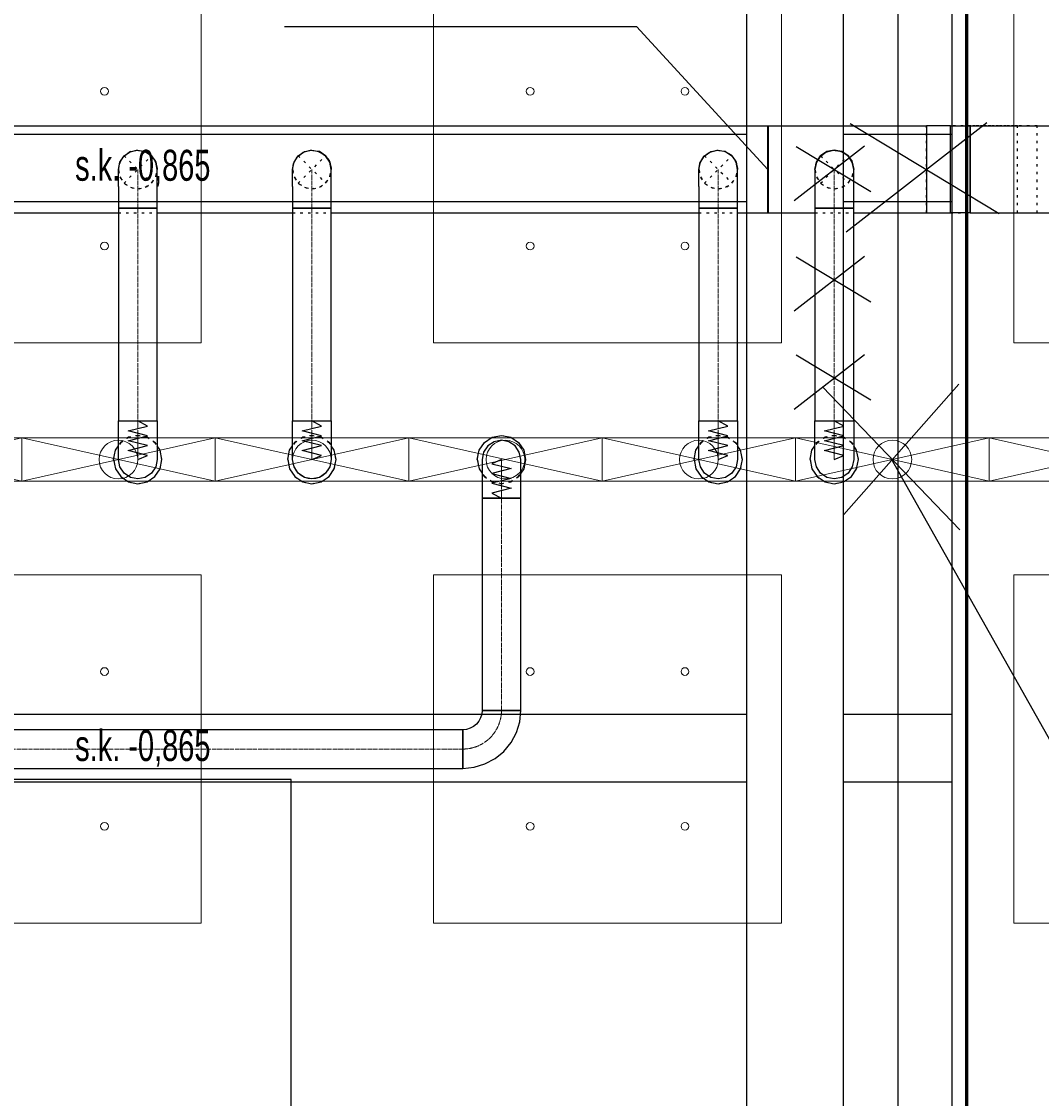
# Model space of a CAD drawing. Header units: centimetres. Extents: x -228435 to 46820, y -89367 to 152985.
# Tile 220 of 256: x -27069 to -21797, y 58693 to 64261. Entities that reach past the tile are written whole.
import ezdxf

# ---------------------------------------------------------------- set-up
doc = ezdxf.new("R2010")
doc.units = ezdxf.units.CM
doc.header["$LTSCALE"] = 50
doc.header["$PDMODE"] = 35
doc.header["$PDSIZE"] = 0.1
for name, pattern in [('CADVENT_CENTERLINE', [9.9, 7.4, -1, 0.5, -1]), ('CADVENT_HIDDEN', [0.8, 0.25, -0.55]), ('Kondygnacja  -0_5$0$HIDDEN', [9.525, 6.35, -3.175]), ('Kondygnacja  -0_5$0$HIDDEN2', [4.7625, 3.175, -1.5875]), ('Osie rzutów$0$DASHDOT2', [12.7, 6.35, -3.175, 0, -3.175])]:
    doc.linetypes.add(name, pattern=pattern)
doc.layers.get('0').update_dxf_attribs({"color": 8})
doc.layers.get('DEFPOINTS').update_dxf_attribs({"color": 8})
for name, color, linetype in [('01-103-Went PP_poziom-0_5$0$L_Nawiew', 250, 'Continuous'), ('bgde-nawiewDETAILS', 1, 'Continuous'), ('bgde-nawiewEXP', 250, 'Continuous'), ('bgde-nawiewHIDDEN', 250, 'Continuous'), ('IS_zmiany 2024', 3, 'Continuous'), ('Kondygnacja  -0_5$0$ARCH_KONSTR_POWYŻEJ RZUTU', 8, 'Kondygnacja  -0_5$0$HIDDEN'), ('Kondygnacja  -0_5$0$ARCH_KONSTR_POWYŻEJ RZUTU_IST', 8, 'Kondygnacja  -0_5$0$HIDDEN2'), ('Osie rzutów$0$ARCH_INFO_OSIE_IST', 8, 'Osie rzutów$0$DASHDOT2'), ('Osie rzutów$0$ARCH_INFO_OSIE_OPISY_IST', 8, 'Continuous')]:
    doc.layers.add(name, color=color, linetype=linetype)
for name, color, linetype, lineweight in [('bgde-nawiewCEN', 7, 'Continuous', 13), ('bgde_nawiewnik', 11, 'Continuous', 5), ('Kondygnacja  -0_5$0$ARCH_INFO_WYMIARY', 8, 'Continuous', 9), ('SU Lampy kwadratowe  -05$0$ARCH_SUFITY_PODWIESZANE', 8, 'Continuous', 9)]:
    doc.layers.add(name, color=color, linetype=linetype, lineweight=lineweight)
doc.styles.add('Kondygnacja  -0_5$0$BIKTS', font='bikromsw.shx', dxfattribs={"width": 0.8})
doc.styles.add('Kondygnacja  -0_5$0$Romans', font='Romans.shx', dxfattribs={"width": 0.7})
doc.dimstyles.new('Kondygnacja  -0_5$0$Wymiary 1-100', dxfattribs={"dimtxt": 12, "dimasz": 10, "dimexe": 5, "dimexo": 0, "dimgap": 4, "dimtad": 1, "dimrnd": 0.5, "dimzin": 12, "dimdsep": 46, "dimtxsty": 'Kondygnacja  -0_5$0$Romans', "dimblk": 'Kondygnacja  -0_5$0$_Oblique', "dimcen": 10, "dimdle": 10, "dimclrt": 55, "dimazin": 0, "dimtfac": 1, "dimtmove": 1, "dimatfit": 3, "dimfxl": 8, "dimfxlon": 1, "dimtolj": 1, "dimtzin": 0, "dimarcsym": 0})

# ---------------------------------------------------------------- blocks, each defined once
blk = doc.blocks.new('Osie rzutów')
at = {"layer": 'Osie rzutów$0$ARCH_INFO_OSIE_IST', "ltscale": 10}
for p, q in [((9860, 12510), (9860, 4623.26)), ((4436.04, 10400), (13655, 10400))]:
    blk.add_line(p, q, dxfattribs=at)
blk = doc.blocks.new('SU Lampy kwadratowe  -05$0$moduł sufitu')
at = {"layer": 'SU Lampy kwadratowe  -05$0$ARCH_SUFITY_PODWIESZANE'}
for points in [[(60, -60), (240, -60), (240, -240), (60, -240)], [(360, -60), (540, -60), (540, -240), (360, -240)], [(60, -360), (240, -360), (240, -540), (60, -540)], [(360, -360), (540, -360), (540, -540), (360, -540)]]:
    blk.add_lwpolyline(points, close=True, dxfattribs=at)
for centre in [(110, -110), (190, -110), (410, -110), (490, -110), (110, -190), (190, -190), (410, -190), (490, -190), (110, -410), (190, -410), (410, -410), (490, -410), (110, -490), (190, -490), (410, -490), (490, -490)]:
    blk.add_circle(centre, 2, dxfattribs=at)
blk = doc.blocks.new('SU Lampy kwadratowe  -05')
at = {"layer": 'SU Lampy kwadratowe  -05$0$ARCH_SUFITY_PODWIESZANE'}
for p in [(9260, 11000), (9860, 11000)]:
    blk.add_blockref('SU Lampy kwadratowe  -05$0$moduł sufitu', p, dxfattribs=at)
blk = doc.blocks.new('Kondygnacja  -0_5$0$konstrukcja istniejąca -0.5')
at = {"layer": 'Kondygnacja  -0_5$0$ARCH_KONSTR_POWYŻEJ RZUTU_IST', "ltscale": 10}
for points in [[(9782, 9825), (9782, 10975)], [(9832, 9825), (9832, 10975)], [(9888, 10975), (9888, 9825)], [(8738, 10567.89), (9782, 10567.89)], [(9832, 10567.89), (9888, 10567.89)], [(9782, 10532.89), (8738, 10532.89)], [(9888, 10532.89), (9832, 10532.89)]]:
    blk.add_lwpolyline(points, dxfattribs=at)
at = {"layer": 'Kondygnacja  -0_5$0$ARCH_KONSTR_POWYŻEJ RZUTU_IST', "ltscale": 10, "elevation": 0}
for points in [[(8738, 10867.89), (9782, 10867.89)], [(9832, 10867.89), (9888, 10867.89)], [(9782, 10832.89), (8738, 10832.89)], [(9888, 10832.89), (9832, 10832.89)]]:
    blk.add_lwpolyline(points, dxfattribs=at)
at = {"layer": 'Kondygnacja  -0_5$0$ARCH_KONSTR_POWYŻEJ RZUTU_IST', "style": 'Kondygnacja  -0_5$0$BIKTS', "width": 0.7}
for p in [(9434.83, 10843.75), (9434.84, 10543.75)]:
    blk.add_text('s.k. -0,865', height=16, dxfattribs=at).set_placement(p)
blk = doc.blocks.new('Kondygnacja  -0_5$0$_Oblique')
at = {"color": 0, "linetype": 'ByBlock', "lineweight": -2}
blk.add_line((-0.5, -0.5), (0.5, 0.5), dxfattribs=at)
blk = doc.blocks.new('*D179')
at = {"layer": 'DEFPOINTS', "color": 0}
for p in [(-24020, 81900), (-25165.6, 12687.8), (-24020, 12492.9)]:
    blk.add_point(p, dxfattribs=at)
at = {"layer": 'Kondygnacja  -0_5$0$ARCH_INFO_WYMIARY', "color": 0, "lineweight": -2}
for p, q in [((-25175.6, 12492.9), (-24010, 12492.9)), ((-25165.6, 12500.9), (-25165.6, 12487.9)), ((-24020, 12500.9), (-24020, 12487.9))]:
    blk.add_line(p, q, dxfattribs=at)
at = {"layer": 'Kondygnacja  -0_5$0$ARCH_INFO_WYMIARY', "color": 0, "lineweight": -2, "xscale": 10, "yscale": 10, "zscale": 10, "rotation": 180}
blk.add_blockref('Kondygnacja  -0_5$0$_Oblique', (-25165.6, 12492.9), dxfattribs=at)
at = {"layer": 'Kondygnacja  -0_5$0$ARCH_INFO_WYMIARY', "color": 0, "lineweight": -2, "xscale": 10, "yscale": 10, "zscale": 10}
blk.add_blockref('Kondygnacja  -0_5$0$_Oblique', (-24020, 12492.9), dxfattribs=at)
at = {"layer": 'Kondygnacja  -0_5$0$ARCH_INFO_WYMIARY', "color": 55, "insert": (-24592.8, 12502.9), "char_height": 12, "attachment_point": 5, "style": 'Kondygnacja  -0_5$0$Romans'}
blk.add_mtext('\\A1;1145.5', dxfattribs=at)
blk = doc.blocks.new('*D212')
at = {"layer": 'DEFPOINTS', "color": 0}
for p in [(-30586.3, 81900), (-30681.1, 12489.5), (9064, 12489.5)]:
    blk.add_point(p, dxfattribs=at)
at = {"layer": 'Kondygnacja  -0_5$0$ARCH_INFO_WYMIARY', "color": 0, "lineweight": -2}
for p, q in [((-30681.1, 81910), (-30681.1, 12479.5)), ((-30673.1, 81900), (-30686.1, 81900)), ((-30673.1, 12489.5), (-30686.1, 12489.5))]:
    blk.add_line(p, q, dxfattribs=at)
at = {"layer": 'Kondygnacja  -0_5$0$ARCH_INFO_WYMIARY', "color": 0, "lineweight": -2, "xscale": 10, "yscale": 10, "zscale": 10}
for p, rotation in [((-30681.1, 81900), 90), ((-30681.1, 12489.5), 270)]:
    blk.add_blockref('Kondygnacja  -0_5$0$_Oblique', p, dxfattribs=dict(at, rotation=rotation))
at = {"layer": 'Kondygnacja  -0_5$0$ARCH_INFO_WYMIARY', "color": 55, "insert": (-30691.1, 47194.8), "char_height": 12, "attachment_point": 5, "rotation": 90, "style": 'Kondygnacja  -0_5$0$Romans'}
blk.add_mtext('\\A1;69410.5', dxfattribs=at)
blk = doc.blocks.new('*D218')
at = {"layer": 'DEFPOINTS', "color": 0}
for p in [(-29180, 78695), (-24020, 12369.5), (-24020, 12070.3)]:
    blk.add_point(p, dxfattribs=at)
at = {"layer": 'Kondygnacja  -0_5$0$ARCH_INFO_WYMIARY', "color": 0, "lineweight": -2}
for p, q in [((-29190, 12070.3), (-24010, 12070.3)), ((-29180, 12078.3), (-29180, 12065.3)), ((-24020, 12078.3), (-24020, 12065.3))]:
    blk.add_line(p, q, dxfattribs=at)
at = {"layer": 'Kondygnacja  -0_5$0$ARCH_INFO_WYMIARY', "color": 0, "lineweight": -2, "xscale": 10, "yscale": 10, "zscale": 10, "rotation": 180}
blk.add_blockref('Kondygnacja  -0_5$0$_Oblique', (-29180, 12070.3), dxfattribs=at)
at = {"layer": 'Kondygnacja  -0_5$0$ARCH_INFO_WYMIARY', "color": 0, "lineweight": -2, "xscale": 10, "yscale": 10, "zscale": 10}
blk.add_blockref('Kondygnacja  -0_5$0$_Oblique', (-24020, 12070.3), dxfattribs=at)
at = {"layer": 'Kondygnacja  -0_5$0$ARCH_INFO_WYMIARY', "color": 55, "insert": (-26600, 12080.3), "char_height": 12, "attachment_point": 5, "style": 'Kondygnacja  -0_5$0$Romans'}
blk.add_mtext('\\A1;5160', dxfattribs=at)
blk = doc.blocks.new('A$C066D7839')
at = {"layer": 'bgde_nawiewnik'}
for p, q in [((-50, -11.15), (-50, 11.15)), ((-50, 11.15), (50, 11.15)), ((-50, -11.15), (50, 11.15)), ((50, -11.15), (-50, 11.15)), ((50, 11.15), (50, -11.15)), ((50, -11.15), (-50, -11.15))]:
    blk.add_line(p, q, dxfattribs=at)
blk.add_circle((0, 0), 10, dxfattribs=at)

msp = doc.modelspace()

# ---------------------------------------------------------------- linework, layer by layer
at = {"layer": 'bgde-nawiewCEN', "linetype": 'CADVENT_CENTERLINE', "ltscale": 0.06}
for p, q in [((-26467.838, 63296.017), (-26467.838, 63496.017)), ((-25567.838, 63296.017), (-25567.838, 63496.017)), ((-23467.838, 63296.017), (-23467.838, 63496.017)), ((-22867.838, 63296.017), (-22867.838, 63496.017)), ((-26467.838, 63296.017), (-26467.838, 62196.041)), ((-25567.838, 63296.017), (-25567.838, 62196.041)), ((-23467.838, 63296.017), (-23467.838, 62196.041)), ((-22867.838, 63296.017), (-22867.838, 62196.041)), ((-26467.838, 62196.041), (-26467.838, 62177.345)), ((-25567.838, 62196.041), (-25567.838, 62177.345)), ((-23467.838, 62196.041), (-23467.838, 62177.345)), ((-22867.838, 62196.041), (-22867.838, 62177.345)), ((-26467.838, 62177.345), (-26467.838, 62126.234)), ((-25567.838, 62177.345), (-25567.838, 62126.234)), ((-23467.838, 62177.345), (-23467.838, 62126.234)), ((-22867.838, 62177.345), (-22867.838, 62126.234)), ((-26467.838, 62126.234), (-26467.838, 62098.441)), ((-26467.838, 62098.441), (-26467.838, 62074.915)), ((-25567.838, 62126.234), (-25567.838, 62098.441)), ((-25567.838, 62098.441), (-25567.838, 62074.915)), ((-23467.838, 62126.234), (-23467.838, 62098.441)), ((-23467.838, 62098.441), (-23467.838, 62074.915)), ((-22867.838, 62126.234), (-22867.838, 62098.441)), ((-22867.838, 62098.441), (-22867.838, 62074.915)), ((-26467.838, 62074.915), (-26467.838, 62055.3)), ((-26467.838, 62055.3), (-26467.838, 62039.241)), ((-26467.838, 62039.241), (-26467.838, 62026.382)), ((-26467.838, 62026.382), (-26467.838, 62016.367)), ((-25567.838, 62074.915), (-25567.838, 62055.3)), ((-25567.838, 62055.3), (-25567.838, 62039.241)), ((-25567.838, 62039.241), (-25567.838, 62026.382)), ((-25567.838, 62026.382), (-25567.838, 62016.367)), ((-23467.838, 62074.915), (-23467.838, 62055.3)), ((-23467.838, 62055.3), (-23467.838, 62039.241)), ((-23467.838, 62039.241), (-23467.838, 62026.382)), ((-23467.838, 62026.382), (-23467.838, 62016.367)), ((-22867.838, 62074.915), (-22867.838, 62055.3)), ((-22867.838, 62055.3), (-22867.838, 62039.241)), ((-22867.838, 62039.241), (-22867.838, 62026.382)), ((-22867.838, 62026.382), (-22867.838, 62016.367)), ((-26467.838, 62016.367), (-26467.838, 62008.841)), ((-26467.838, 62008.841), (-26467.838, 62003.448)), ((-26467.838, 62003.448), (-26467.838, 61999.834)), ((-26467.838, 61999.834), (-26467.838, 61997.641)), ((-26467.838, 61997.641), (-26467.838, 61996.515)), ((-26467.838, 61996.515), (-26467.838, 61996.041)), ((-25567.838, 62016.367), (-25567.838, 62008.841)), ((-25567.838, 62008.841), (-25567.838, 62003.448)), ((-25567.838, 62003.448), (-25567.838, 61999.834)), ((-25567.838, 61999.834), (-25567.838, 61997.641)), ((-25567.838, 61997.641), (-25567.838, 61996.515)), ((-25567.838, 61996.515), (-25567.838, 61996.041)), ((-24588.289, 61995.567), (-24588.289, 61996.041)), ((-24588.289, 61994.441), (-24588.289, 61995.567)), ((-24588.289, 61992.248), (-24588.289, 61994.441)), ((-24588.289, 61988.634), (-24588.289, 61992.248)), ((-24588.289, 61983.241), (-24588.289, 61988.634)), ((-24588.289, 61975.715), (-24588.289, 61983.241)), ((-24588.289, 61965.7), (-24588.289, 61975.715)), ((-23467.838, 62016.367), (-23467.838, 62008.841)), ((-23467.838, 62008.841), (-23467.838, 62003.448)), ((-23467.838, 62003.448), (-23467.838, 61999.834)), ((-23467.838, 61999.834), (-23467.838, 61997.641)), ((-23467.838, 61997.641), (-23467.838, 61996.515)), ((-23467.838, 61996.515), (-23467.838, 61996.041)), ((-22867.838, 62016.367), (-22867.838, 62008.841)), ((-22867.838, 62008.841), (-22867.838, 62003.448)), ((-22867.838, 62003.448), (-22867.838, 61999.834)), ((-22867.838, 61999.834), (-22867.838, 61997.641)), ((-22867.838, 61997.641), (-22867.838, 61996.515)), ((-22867.838, 61996.515), (-22867.838, 61996.041)), ((-24588.289, 61952.841), (-24588.289, 61965.7)), ((-24588.289, 61936.782), (-24588.289, 61952.841)), ((-24588.289, 61917.167), (-24588.289, 61936.782)), ((-24588.289, 61893.641), (-24588.289, 61917.167)), ((-24588.289, 61865.848), (-24588.289, 61893.641)), ((-24588.289, 61814.737), (-24588.289, 61865.848)), ((-24588.289, 61796.041), (-24588.289, 61814.737)), ((-24588.289, 60699.264), (-24588.289, 61796.041)), ((-27330.534, 60499.264), (-24788.289, 60499.264))]:
    msp.add_line(p, q, dxfattribs=at)
msp.add_arc((-24788.289, 60699.264), 200, 270, 0, dxfattribs=at)
at = {"layer": 'bgde-nawiewDETAILS', "linetype": 'CADVENT_HIDDEN'}
for p, q in [((-26538.549, 63425.306), (-26397.127, 63566.728)), ((-26538.549, 63566.728), (-26397.127, 63425.306)), ((-25638.549, 63425.306), (-25497.127, 63566.728)), ((-25638.549, 63566.728), (-25497.127, 63425.306)), ((-23538.549, 63425.306), (-23397.127, 63566.728)), ((-23538.549, 63566.728), (-23397.127, 63425.306)), ((-22938.549, 63425.306), (-22797.127, 63566.728)), ((-22938.549, 63566.728), (-22797.127, 63425.306))]:
    msp.add_line(p, q, dxfattribs=at)
at = {"layer": 'bgde-nawiewEXP', "linetype": 'Continuous'}
for points in [[(-38633.507, 63721.017), (-22392.063, 63721.017), (-22392.063, 63271.017), (-22392.063, 63271.017), (-22267.96, 63271.017), (-22267.96, 63721.017), (-22392.063, 63721.017)], [(-22165.943, 63271.017), (-20720.855, 63271.017), (-20720.855, 63721.017), (-21695.43, 63721.017), (-21695.43, 63271.017)], [(-22165.943, 63271.017), (-22165.943, 63721.017), (-21695.43, 63721.017)], [(-26560.226, 63534.285), (-26538.549, 63566.728), (-26506.106, 63588.405), (-26510.337, 63585.578)], [(-26534.543, 63568.387), (-26512.658, 63585.41), (-26475.037, 63595.757), (-26469.988, 63595.127)], [(-26506.106, 63588.405), (-26467.838, 63596.017), (-26440.645, 63590.608)], [(-26506.106, 63588.405), (-26467.838, 63596.017), (-26429.57, 63588.405), (-26434.56, 63589.398)], [(-26463.832, 63594.357), (-26436.32, 63590.92), (-26402.401, 63571.634), (-26399.277, 63567.618)], [(-26429.57, 63588.405), (-26397.127, 63566.728), (-26381.724, 63543.674)], [(-26429.57, 63588.405), (-26397.127, 63566.728), (-26375.45, 63534.285), (-26367.838, 63496.017)], [(-25667.838, 63407.131), (-25667.838, 63296.017), (-25467.838, 63296.017), (-25467.838, 63496.017), (-25475.45, 63534.285), (-25497.127, 63566.728), (-25529.57, 63588.405)], [(-25638.549, 63566.728), (-25606.106, 63588.405), (-25567.838, 63596.017), (-25529.57, 63588.405), (-25535.019, 63589.489)], [(-25634.37, 63568.458), (-25613.23, 63585.121), (-25575.676, 63595.709), (-25570.159, 63595.056)], [(-25610.726, 63585.318), (-25606.106, 63588.405), (-25567.838, 63596.017), (-25541.438, 63590.766)], [(-25563.659, 63594.286), (-25536.929, 63591.12), (-25502.887, 63572.052), (-25499.448, 63567.689)], [(-25529.57, 63588.405), (-25497.127, 63566.728), (-25482.173, 63544.347)], [(-25529.57, 63588.405), (-25497.127, 63566.728)], [(-23560.226, 63534.285), (-23538.549, 63566.728), (-23506.106, 63588.405), (-23509.802, 63585.935)], [(-23534.819, 63568.272), (-23511.862, 63585.805), (-23474.15, 63595.818), (-23469.744, 63595.227)], [(-23506.106, 63588.405), (-23467.838, 63596.017), (-23439.506, 63590.381)], [(-23506.106, 63588.405), (-23467.838, 63596.017), (-23429.57, 63588.405), (-23433.929, 63589.272)], [(-23464.109, 63594.472), (-23435.477, 63590.636), (-23401.732, 63571.05), (-23399.034, 63567.517)], [(-23429.57, 63588.405), (-23397.127, 63566.728), (-23381.079, 63542.709)], [(-23429.57, 63588.405), (-23397.127, 63566.728), (-23375.45, 63534.285), (-23367.838, 63496.017)], [(-22934.94, 63568.222), (-22911.55, 63585.957), (-22873.804, 63595.839), (-22869.648, 63595.267)], [(-22909.595, 63586.074), (-22906.106, 63588.405), (-22867.838, 63596.017), (-22839.049, 63590.29)], [(-22864.23, 63594.522), (-22835.15, 63590.523), (-22801.472, 63570.82), (-22798.937, 63567.477)], [(-22833.684, 63589.223), (-22829.57, 63588.405), (-22797.127, 63566.728), (-22780.819, 63542.321)], [(-26567.838, 63407.131), (-26567.838, 63296.017), (-26367.838, 63296.017), (-26367.838, 63496.017), (-26375.45, 63534.285), (-26378.277, 63538.516)], [(-26567.838, 63407.131), (-26567.838, 63496.017), (-26560.226, 63534.285), (-26561.219, 63529.295)], [(-26566.179, 63500.023), (-26562.741, 63527.535), (-26543.455, 63561.454), (-26539.439, 63564.578)], [(-26560.226, 63534.285), (-26538.549, 63566.728), (-26515.495, 63582.131)], [(-26395.468, 63562.721), (-26378.445, 63540.837), (-26368.098, 63503.215), (-26368.728, 63498.166)], [(-25667.838, 63407.131), (-25667.838, 63496.017), (-25660.226, 63534.285), (-25638.549, 63566.728)], [(-25666.107, 63500.196), (-25662.941, 63526.926), (-25643.874, 63560.968), (-25639.51, 63564.407)], [(-25661.31, 63528.836), (-25660.226, 63534.285), (-25638.549, 63566.728), (-25616.168, 63581.682)], [(-25495.397, 63562.549), (-25478.734, 63541.409), (-25468.146, 63503.855), (-25468.799, 63498.337)], [(-25478.537, 63538.905), (-25475.45, 63534.285), (-25467.838, 63496.017)], [(-23567.838, 63407.131), (-23567.838, 63296.017), (-23367.838, 63296.017), (-23367.838, 63496.017), (-23375.45, 63534.285), (-23377.92, 63537.981)], [(-23567.838, 63407.131), (-23567.838, 63496.017), (-23560.226, 63534.285), (-23561.093, 63529.926)], [(-23566.293, 63499.746), (-23562.457, 63528.378), (-23542.871, 63562.123), (-23539.338, 63564.821)], [(-23560.226, 63534.285), (-23538.549, 63566.728), (-23514.53, 63582.776)], [(-23395.583, 63562.998), (-23378.05, 63540.04), (-23368.038, 63502.329), (-23368.628, 63497.923)], [(-22966.343, 63499.625), (-22962.345, 63528.705), (-22942.641, 63562.383), (-22939.298, 63564.918)], [(-22961.045, 63530.171), (-22960.226, 63534.285), (-22938.549, 63566.728), (-22914.142, 63583.036)], [(-22795.633, 63563.119), (-22777.898, 63539.729), (-22768.016, 63501.983), (-22768.588, 63497.827)], [(-22777.781, 63537.773), (-22775.45, 63534.285), (-22767.838, 63496.017)], [(-26567.838, 63496.017), (-26562.429, 63523.21)], [(-25667.838, 63496.017), (-25662.587, 63522.417)], [(-23567.838, 63496.017), (-23562.203, 63524.349)], [(-22967.838, 63496.017), (-22962.112, 63524.807)], [(-28467.838, 63271.017), (-26567.838, 63271.017)], [(-26367.838, 63271.017), (-25667.838, 63271.017)], [(-25467.838, 63271.017), (-23567.838, 63271.017)], [(-23367.838, 63271.017), (-22967.838, 63271.017)], [(-22767.838, 63271.017), (-22392.063, 63271.017)], [(-24713.289, 61996.041), (-24703.774, 62043.877), (-24676.677, 62084.429), (-24636.124, 62111.526), (-24588.289, 62121.041), (-24540.454, 62111.526), (-24499.901, 62084.429), (-24472.804, 62043.877), (-24463.289, 61996.041), (-24472.804, 61948.206), (-24488.289, 61925.031)], [(-26592.838, 61996.041), (-26583.323, 61948.206), (-26556.226, 61907.653), (-26515.674, 61880.556), (-26467.838, 61871.041), (-26420.003, 61880.556), (-26379.45, 61907.653), (-26352.353, 61948.206), (-26342.838, 61996.041), (-26352.353, 62043.877), (-26367.838, 62067.051)], [(-26592.838, 61996.041), (-26583.323, 62043.877), (-26567.838, 62067.051)], [(-25692.838, 61996.041), (-25683.323, 61948.206), (-25656.226, 61907.653), (-25615.674, 61880.556), (-25567.838, 61871.041), (-25520.003, 61880.556), (-25479.45, 61907.653), (-25452.353, 61948.206), (-25442.838, 61996.041), (-25452.353, 62043.877), (-25467.838, 62067.051)], [(-25692.838, 61996.041), (-25683.323, 62043.877), (-25667.838, 62067.051)], [(-23592.838, 61996.041), (-23583.323, 61948.206), (-23556.226, 61907.653), (-23515.674, 61880.556), (-23467.838, 61871.041), (-23420.003, 61880.556), (-23379.45, 61907.653), (-23352.353, 61948.206), (-23342.838, 61996.041), (-23352.353, 62043.877), (-23367.838, 62067.051)], [(-23592.838, 61996.041), (-23583.323, 62043.877), (-23567.838, 62067.051)], [(-22992.838, 61996.041), (-22983.323, 61948.206), (-22956.226, 61907.653), (-22915.674, 61880.556), (-22867.838, 61871.041), (-22820.003, 61880.556), (-22779.45, 61907.653), (-22752.353, 61948.206), (-22742.838, 61996.041), (-22752.353, 62043.877), (-22767.838, 62067.051)], [(-22992.838, 61996.041), (-22983.323, 62043.877), (-22967.838, 62067.051)], [(-24713.289, 61996.041), (-24703.774, 61948.206), (-24688.289, 61925.031)]]:
    msp.add_lwpolyline(points, dxfattribs=at)
for points in [[(-22267.96, 63271.017), (-22267.96, 63721.017), (-22165.943, 63721.017), (-22165.943, 63271.017)], [(-22967.838, 63407.131), (-22967.838, 63296.017), (-22767.838, 63296.017), (-22767.838, 63496.017), (-22775.45, 63534.285), (-22797.127, 63566.728), (-22829.57, 63588.405), (-22867.838, 63596.017), (-22906.106, 63588.405), (-22938.549, 63566.728), (-22960.226, 63534.285), (-22967.838, 63496.017), (-22967.838, 63437.438)], [(-26567.838, 63296.017), (-26567.838, 62196.041), (-26367.838, 62196.041), (-26367.838, 63296.017), (-26560.226, 63296.017)], [(-25667.838, 63296.017), (-25667.838, 62196.041), (-25467.838, 62196.041), (-25467.838, 63296.017), (-25660.226, 63296.017)], [(-23567.838, 63296.017), (-23567.838, 62196.041), (-23367.838, 62196.041), (-23367.838, 63296.017), (-23560.226, 63296.017)], [(-22967.838, 63296.017), (-22967.838, 62196.041), (-22767.838, 62196.041), (-22767.838, 63296.017), (-22960.226, 63296.017)], [(-26567.838, 61996.041), (-26567.838, 62196.041), (-26367.838, 62196.041), (-26367.838, 61996.041), (-26375.45, 61957.773), (-26397.127, 61925.33), (-26429.57, 61903.653), (-26467.838, 61896.041), (-26506.106, 61903.653), (-26538.549, 61925.33), (-26560.226, 61957.773)], [(-25667.838, 61996.041), (-25667.838, 62196.041), (-25467.838, 62196.041), (-25467.838, 61996.041), (-25475.45, 61957.773), (-25497.127, 61925.33), (-25529.57, 61903.653), (-25567.838, 61896.041), (-25606.106, 61903.653), (-25638.549, 61925.33), (-25660.226, 61957.773)], [(-23567.838, 61996.041), (-23567.838, 62196.041), (-23367.838, 62196.041), (-23367.838, 61996.041), (-23375.45, 61957.773), (-23397.127, 61925.33), (-23429.57, 61903.653), (-23467.838, 61896.041), (-23506.106, 61903.653), (-23538.549, 61925.33), (-23560.226, 61957.773)], [(-22967.838, 61996.041), (-22967.838, 62196.041), (-22767.838, 62196.041), (-22767.838, 61996.041), (-22775.45, 61957.773), (-22797.127, 61925.33), (-22829.57, 61903.653), (-22867.838, 61896.041), (-22906.106, 61903.653), (-22938.549, 61925.33), (-22960.226, 61957.773)], [(-24688.289, 61796.041), (-24488.289, 61796.041), (-24488.289, 61996.041), (-24495.901, 62034.309), (-24517.578, 62066.752), (-24550.021, 62088.429), (-24588.289, 62096.041), (-24626.557, 62088.429), (-24659, 62066.752), (-24680.677, 62034.309), (-24688.289, 61996.041), (-24688.289, 61814.737)], [(-24688.289, 60699.264), (-24488.289, 60699.264), (-24488.289, 61796.041), (-24688.289, 61796.041)], [(-24788.289, 60399.264), (-24729.762, 60405.029), (-24673.484, 60422.1), (-24621.618, 60449.823), (-24576.157, 60487.132), (-24538.848, 60532.593), (-24511.125, 60584.459), (-24494.053, 60640.737), (-24488.289, 60699.264), (-24688.289, 60699.264), (-24690.21, 60679.755), (-24695.901, 60660.996), (-24705.142, 60643.707), (-24717.578, 60628.554), (-24732.732, 60616.117), (-24750.021, 60606.876), (-24768.78, 60601.186), (-24788.289, 60599.264), (-24788.289, 60406.876)], [(-27330.534, 60399.264), (-24788.289, 60399.264), (-24788.289, 60599.264), (-27330.534, 60599.264), (-27330.534, 60406.876)]]:
    msp.add_lwpolyline(points, close=True, dxfattribs=at)
at = {"layer": 'bgde-nawiewEXP'}
for points in [[(-26467.838, 61996.041), (-26417.838, 62017.339), (-26517.838, 62042.701), (-26417.838, 62067.921), (-26517.838, 62093.206), (-26417.838, 62118.741), (-26517.838, 62144.1), (-26417.838, 62169.559), (-26467.838, 62196.041)], [(-25567.838, 61996.041), (-25517.838, 62017.339), (-25617.838, 62042.701), (-25517.838, 62067.921), (-25617.838, 62093.206), (-25517.838, 62118.741), (-25617.838, 62144.1), (-25517.838, 62169.559), (-25567.838, 62196.041)], [(-23467.838, 61996.041), (-23417.838, 62017.339), (-23517.838, 62042.701), (-23417.838, 62067.921), (-23517.838, 62093.206), (-23417.838, 62118.741), (-23517.838, 62144.1), (-23417.838, 62169.559), (-23467.838, 62196.041)], [(-22867.838, 61996.041), (-22817.838, 62017.339), (-22917.838, 62042.701), (-22817.838, 62067.921), (-22917.838, 62093.206), (-22817.838, 62118.741), (-22917.838, 62144.1), (-22817.838, 62169.559), (-22867.838, 62196.041)], [(-24588.289, 61996.041), (-24638.289, 61974.743), (-24538.289, 61949.382), (-24638.289, 61924.161), (-24538.289, 61898.876), (-24638.289, 61873.341), (-24538.289, 61847.982), (-24638.289, 61822.523), (-24588.289, 61796.041)]]:
    msp.add_lwpolyline(points, dxfattribs=at)
at = {"layer": 'bgde-nawiewHIDDEN', "linetype": 'CADVENT_HIDDEN'}
for points in [[(-22392.065, 63271.017), (-22392.065, 63721.017), (-22392.063, 63721.017)], [(-22267.96, 63271.017), (-21921.55, 63271.017), (-21921.55, 63721.017), (-22267.96, 63721.017)], [(-22165.943, 63271.017), (-21819.533, 63271.017), (-21819.533, 63721.017), (-22165.943, 63721.017)], [(-26515.495, 63582.131), (-26510.337, 63585.578)], [(-26469.988, 63595.127), (-26463.832, 63594.357)], [(-26440.645, 63590.608), (-26434.56, 63589.398)], [(-25616.168, 63581.682), (-25610.726, 63585.318)], [(-25570.159, 63595.056), (-25563.659, 63594.286)], [(-25541.438, 63590.766), (-25535.019, 63589.489)], [(-23514.53, 63582.776), (-23509.802, 63585.935)], [(-23469.744, 63595.227), (-23464.109, 63594.472)], [(-23439.506, 63590.381), (-23433.929, 63589.272)], [(-22914.142, 63583.036), (-22909.595, 63586.074)], [(-22869.648, 63595.267), (-22864.23, 63594.522)], [(-22839.049, 63590.29), (-22833.684, 63589.223)], [(-26562.429, 63523.21), (-26561.219, 63529.295)], [(-26539.439, 63564.578), (-26534.543, 63568.387)], [(-26399.277, 63567.618), (-26395.468, 63562.721)], [(-26381.724, 63543.674), (-26378.277, 63538.516)], [(-25639.51, 63564.407), (-25634.37, 63568.458)], [(-25499.448, 63567.689), (-25495.397, 63562.549)], [(-25482.173, 63544.347), (-25478.537, 63538.905)], [(-23562.203, 63524.349), (-23561.093, 63529.926)], [(-23539.338, 63564.821), (-23534.819, 63568.272)], [(-23399.034, 63567.517), (-23395.583, 63562.998)], [(-23381.079, 63542.709), (-23377.92, 63537.981)], [(-22962.112, 63524.807), (-22961.045, 63530.171)], [(-22939.298, 63564.918), (-22934.94, 63568.222)], [(-22798.937, 63567.477), (-22795.633, 63563.119)], [(-22780.819, 63542.321), (-22777.781, 63537.773)], [(-26567.838, 63496.017), (-26560.226, 63457.749), (-26538.549, 63425.306), (-26506.106, 63403.629), (-26467.838, 63396.017), (-26429.57, 63403.629), (-26397.127, 63425.306), (-26375.45, 63457.749), (-26367.838, 63496.017)], [(-26567.579, 63488.818), (-26566.179, 63500.023)], [(-26567.579, 63488.818), (-26557.232, 63451.197), (-26533.275, 63420.4), (-26499.357, 63401.114), (-26460.64, 63396.276), (-26423.019, 63406.623), (-26392.221, 63430.58), (-26372.935, 63464.498), (-26368.728, 63498.166)], [(-25667.838, 63496.017), (-25660.226, 63457.749), (-25638.549, 63425.306), (-25606.106, 63403.629), (-25567.838, 63396.017), (-25529.57, 63403.629), (-25497.127, 63425.306), (-25475.45, 63457.749), (-25467.838, 63496.017)], [(-25667.53, 63488.179), (-25666.107, 63500.196)], [(-25667.53, 63488.179), (-25656.942, 63450.625), (-25632.789, 63419.981), (-25598.747, 63400.914), (-25560, 63396.325), (-25522.446, 63406.913), (-25491.803, 63431.066), (-25472.735, 63465.108), (-25468.799, 63498.337)], [(-25662.587, 63522.417), (-25661.31, 63528.836)], [(-23567.838, 63496.017), (-23560.226, 63457.749), (-23538.549, 63425.306), (-23506.106, 63403.629), (-23467.838, 63396.017), (-23429.57, 63403.629), (-23397.127, 63425.306), (-23375.45, 63457.749), (-23367.838, 63496.017)], [(-23567.639, 63489.705), (-23566.293, 63499.746)], [(-23567.639, 63489.705), (-23557.626, 63451.993), (-23533.945, 63420.984), (-23500.199, 63401.398), (-23461.526, 63396.216), (-23423.815, 63406.229), (-23392.805, 63429.91), (-23373.219, 63463.656), (-23368.628, 63497.923)], [(-22967.838, 63496.017), (-22960.226, 63457.749), (-22938.549, 63425.306), (-22906.106, 63403.629), (-22867.838, 63396.017), (-22829.57, 63403.629), (-22797.127, 63425.306), (-22775.45, 63457.749), (-22767.838, 63496.017)], [(-22967.66, 63490.051), (-22966.343, 63499.625)], [(-22967.66, 63490.051), (-22957.779, 63452.305), (-22934.204, 63421.214), (-22900.527, 63401.51), (-22861.872, 63396.195), (-22824.126, 63406.076), (-22793.035, 63429.651), (-22773.332, 63463.328), (-22768.588, 63497.827)], [(-26567.838, 63271.017), (-26367.838, 63271.017)], [(-25667.838, 63271.017), (-25467.838, 63271.017)], [(-23567.838, 63271.017), (-23367.838, 63271.017)], [(-22967.838, 63271.017), (-22767.838, 63271.017)], [(-22392.065, 63271.017), (-22392.063, 63271.017)], [(-26592.838, 61996.041), (-26583.323, 61948.206), (-26556.226, 61907.653), (-26515.674, 61880.556), (-26467.838, 61871.041), (-26420.003, 61880.556), (-26379.45, 61907.653), (-26352.353, 61948.206), (-26342.838, 61996.041), (-26352.353, 62043.877), (-26379.45, 62084.429), (-26420.003, 62111.526), (-26467.838, 62121.041), (-26515.674, 62111.526), (-26556.226, 62084.429), (-26567.838, 62067.051)], [(-26592.838, 61996.041), (-26583.323, 62043.877), (-26556.226, 62084.429), (-26515.674, 62111.526), (-26467.838, 62121.041), (-26420.003, 62111.526), (-26379.45, 62084.429), (-26367.838, 62067.051)], [(-25692.838, 61996.041), (-25683.323, 61948.206), (-25656.226, 61907.653), (-25615.674, 61880.556), (-25567.838, 61871.041), (-25520.003, 61880.556), (-25479.45, 61907.653), (-25452.353, 61948.206), (-25442.838, 61996.041), (-25452.353, 62043.877), (-25479.45, 62084.429), (-25520.003, 62111.526), (-25567.838, 62121.041), (-25615.674, 62111.526), (-25656.226, 62084.429), (-25667.838, 62067.051)], [(-25692.838, 61996.041), (-25683.323, 62043.877), (-25656.226, 62084.429), (-25615.674, 62111.526), (-25567.838, 62121.041), (-25520.003, 62111.526), (-25479.45, 62084.429), (-25467.838, 62067.051)], [(-24713.289, 61996.041), (-24703.774, 62043.877), (-24676.677, 62084.429), (-24636.124, 62111.526), (-24588.289, 62121.041), (-24540.454, 62111.526), (-24499.901, 62084.429), (-24472.804, 62043.877), (-24463.289, 61996.041), (-24472.804, 61948.206), (-24499.901, 61907.653), (-24540.454, 61880.556), (-24588.289, 61871.041), (-24636.124, 61880.556), (-24676.677, 61907.653), (-24636.124, 61880.556), (-24588.289, 61871.041), (-24540.454, 61880.556), (-24499.901, 61907.653), (-24488.289, 61925.031)], [(-23592.838, 61996.041), (-23583.323, 61948.206), (-23556.226, 61907.653), (-23515.674, 61880.556), (-23467.838, 61871.041), (-23420.003, 61880.556), (-23379.45, 61907.653), (-23352.353, 61948.206), (-23342.838, 61996.041), (-23352.353, 62043.877), (-23379.45, 62084.429), (-23420.003, 62111.526), (-23467.838, 62121.041), (-23515.674, 62111.526), (-23556.226, 62084.429), (-23567.838, 62067.051)], [(-23592.838, 61996.041), (-23583.323, 62043.877), (-23556.226, 62084.429), (-23515.674, 62111.526), (-23467.838, 62121.041), (-23420.003, 62111.526), (-23379.45, 62084.429), (-23367.838, 62067.051)], [(-22992.838, 61996.041), (-22983.323, 61948.206), (-22956.226, 61907.653), (-22915.674, 61880.556), (-22867.838, 61871.041), (-22820.003, 61880.556), (-22779.45, 61907.653), (-22752.353, 61948.206), (-22742.838, 61996.041), (-22752.353, 62043.877), (-22779.45, 62084.429), (-22820.003, 62111.526), (-22867.838, 62121.041), (-22915.674, 62111.526), (-22956.226, 62084.429), (-22967.838, 62067.051)], [(-22992.838, 61996.041), (-22983.323, 62043.877), (-22956.226, 62084.429), (-22915.674, 62111.526), (-22867.838, 62121.041), (-22820.003, 62111.526), (-22779.45, 62084.429), (-22767.838, 62067.051)], [(-24713.289, 61996.041), (-24703.774, 61948.206), (-24676.677, 61907.653), (-24688.289, 61925.031)]]:
    msp.add_lwpolyline(points, dxfattribs=at)
at = {"layer": 'IS_zmiany 2024', "color": 2}
for p, q in [((-25710.238, 64234.619, -742.119), (-23890.505, 64234.619, -742.119)), ((-23210.68, 63496.017), (-23890.505, 64234.619, -742.119)), ((-21270.572, 59688.176), (-22573.278, 62001.711, 742.119))]:
    msp.add_line(p, q, dxfattribs=at)
at = {"layer": 'IS_zmiany 2024', "color": 6, "lineweight": 40}
msp.add_line((-23210.68, 63721.017), (-23210.68, 63271.017), dxfattribs=at)
at = {"layer": 'IS_zmiany 2024', "color": 1}
for p, q in [((-22806.298, 63173.664), (-22080.238, 63738.675)), ((-22786.298, 63733.664), (-22015.508, 63269.033)), ((-23074.957, 63334.84), (-22711.927, 63617.345)), ((-23064.957, 63614.84), (-22679.562, 63382.524)), ((-23074.957, 62764.416), (-22711.927, 63046.922)), ((-23064.957, 63044.416), (-22679.562, 62812.1)), ((-23074.957, 62257.142), (-22711.927, 62539.647)), ((-23064.957, 62537.142), (-22679.562, 62304.826)), ((-22218.278, 61631.888, 742.119), (-22928.278, 62371.533, 742.119)), ((-22818.278, 61711.888, 742.119), (-22224.661, 62385.408, 742.119))]:
    msp.add_line(p, q, dxfattribs=at)
at = {"layer": 'IS_zmiany 2024', "color": 40, "lineweight": 60}
msp.add_lwpolyline([(-47160, 65000), (-22185, 65000), (-22185, 52985), (-47160, 52985)], close=True, dxfattribs=at)
at = {"layer": 'IS_zmiany 2024', "color": 2}
msp.add_lwpolyline([(-31674.95, 58142.08), (-25674.95, 58142.08), (-25674.95, 60342.08), (-31674.95, 60342.08)], close=True, dxfattribs=at)

# ---------------------------------------------------------------- block references
at = {"layer": '01-103-Went PP_poziom-0_5$0$L_Nawiew', "xscale": 10, "yscale": 10, "zscale": 10}
for p in [(-27567.836, 61996.041, 742.119), (-26567.836, 61996.041, 742.119), (-25567.836, 61996.041, 742.119), (-24567.836, 61996.041, 742.119), (-23567.836, 61996.041, 742.119), (-22567.836, 61996.041, 742.119), (-21567.836, 61996.041, 742.119)]:
    msp.add_blockref('A$C066D7839', p, dxfattribs=at)
at = {"layer": 'Kondygnacja  -0_5$0$ARCH_KONSTR_POWYŻEJ RZUTU', "xscale": 10, "yscale": 10, "zscale": 10}
msp.add_blockref('Kondygnacja  -0_5$0$konstrukcja istniejąca -0.5', (-121140, -45000), dxfattribs=at)
at = {"layer": 'Osie rzutów$0$ARCH_INFO_OSIE_OPISY_IST', "xscale": 10, "yscale": 10, "zscale": 10}
msp.add_blockref('Osie rzutów', (-121140, -45000), dxfattribs=at)
at = {"layer": 'SU Lampy kwadratowe  -05$0$ARCH_SUFITY_PODWIESZANE', "xscale": 10, "yscale": 10, "zscale": 10}
msp.add_blockref('SU Lampy kwadratowe  -05', (-121140, -45000), dxfattribs=at)

# ---------------------------------------------------------------- dimensions: what is measured, and where the dimension line sits
at = {"layer": 'Kondygnacja  -0_5$0$ARCH_INFO_WYMIARY'}
dim = msp.add_linear_dim(base=(-30681.114, 12489.5), p1=(-30586.301, 81900), p2=(9064, 12489.5), angle=90, dimstyle='Kondygnacja  -0_5$0$Wymiary 1-100', dxfattribs=at)
dim.commit()
dim.dimension.update_dxf_attribs({"geometry": '*D212', "text_midpoint": (-30691.114, 47194.75)})
for base, p1, p2, picture, middle in [((-24020, 12492.917), (-25165.562, 12687.772), (-24020, 81900), '*D179', (-24592.781, 12502.917)), ((-24020, 12070.305), (-29180, 78695), (-24020, 12369.5), '*D218', (-26600, 12080.305))]:
    dim = msp.add_linear_dim(base=base, p1=p1, p2=p2, dimstyle='Kondygnacja  -0_5$0$Wymiary 1-100', dxfattribs=at)
    dim.commit()
    dim.dimension.update_dxf_attribs({"geometry": picture, "text_midpoint": middle})

doc.saveas('drawing.dxf')
